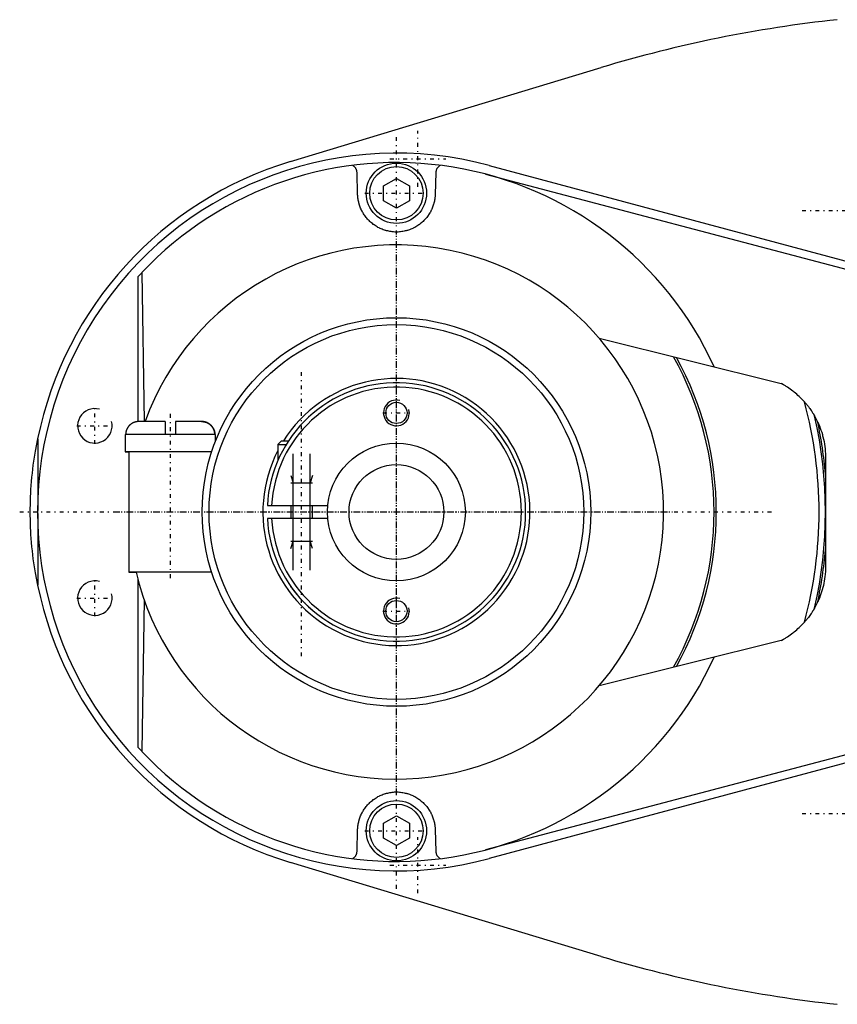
# Model space of a CAD drawing. Extents: x -394 to 171, y -70 to 70.
# Tile 1 of 4: x -394 to -299, y -57 to 57. Entities that reach past the tile are written whole.
import ezdxf

# ---------------------------------------------------------------- set-up
doc = ezdxf.new("R2010")
doc.units = 0
doc.linetypes.add('CENTER', pattern=[1.5, 0.45, -0.5, 0.05, -0.5])
for name, color, linetype in [('AM_0', 7, 'CONTINUOUS'), ('AM_10', 7, 'CONTINUOUS'), ('AM_7', 7, 'CENTER')]:
    doc.layers.add(name, color=color, linetype=linetype)

msp = doc.modelspace()

# ---------------------------------------------------------------- linework, layer by layer
at = {"layer": 'AM_0', "color": 7, "linetype": 'CONTINUOUS'}
for p, q in [((-362.3, 40.68), (-326.23, 51.58)), ((-339.22, 40.23), (-292.41, 27.68)), ((-354.5, 36.87), (-354.57, 39.39)), ((-345.43, 39.39), (-345.5, 36.87)), ((-339.65, 39.22), (-292.45, 26.75)), ((-351.5, 37.87), (-350, 38.73)), ((-351.5, 36.13), (-351.5, 37.87)), ((-350, 38.73), (-348.5, 37.87)), ((-348.5, 37.87), (-348.5, 36.13)), ((-350, 35.27), (-351.5, 36.13)), ((-348.5, 36.13), (-350, 35.27)), ((-380, 27.3), (-379.55, 27.78)), ((-379.55, 27.78), (-379.29, 10.5)), ((-380, 27.3), (-380, 10.5)), ((-326.46, 20.17), (-305.34, 14.91)), ((-376.85, 10.5), (-379.89, 10.5)), ((-376.85, 10.5), (-376.85, 9)), ((-372.61, 10.5), (-375.65, 10.5)), ((-375.65, 10.5), (-375.65, 9)), ((-391.64, 8.48), (-391.64, 0.16)), ((-381.5, 9), (-381.5, 7)), ((-371, 9), (-381.5, 9)), ((-371, 8.22), (-371, 9)), ((-363.35, 8.25), (-363.75, 7.85)), ((-363.35, 8.25), (-362.53, 8.25)), ((-381.5, 7), (-381.05, 7)), ((-371.44, 7), (-381.5, 7)), ((-381.05, 7), (-381.05, -7)), ((-371.45, 6.96), (-371.45, 7)), ((-363.75, 7.85), (-363.75, 5.99)), ((-363.75, 7.85), (-362.78, 7.85)), ((-300.19, 6.34), (-300.19, -6.34)), ((-364.98, 0.75), (-357.96, 0.75)), ((-362.25, 0.75), (-362.25, -0.75)), ((-359.75, -0.75), (-359.75, 0.75)), ((-391.64, -0.16), (-391.64, -8.48)), ((-357.96, -0.75), (-364.98, -0.75)), ((-381.05, -7), (-380.2, -7)), ((-371.45, -7), (-381.05, -7)), ((-380, -7.81), (-380, -27.3)), ((-371.45, -7), (-371.45, -6.96)), ((-379.29, -10.16), (-379.55, -27.78)), ((-305.34, -14.91), (-326.46, -20.17)), ((-379.55, -27.78), (-380, -27.3)), ((-292.45, -26.75), (-339.65, -39.22)), ((-292.41, -27.68), (-339.22, -40.23)), ((-351.5, -36.13), (-350, -35.27)), ((-350, -35.27), (-348.5, -36.13)), ((-351.5, -37.87), (-351.5, -36.13)), ((-348.5, -36.13), (-348.5, -37.87)), ((-354.57, -39.39), (-354.5, -36.87)), ((-345.5, -36.87), (-345.43, -39.39)), ((-350, -38.73), (-351.5, -37.87)), ((-348.5, -37.87), (-350, -38.73)), ((-326.23, -51.58), (-362.3, -40.68))]:
    msp.add_line(p, q, dxfattribs=at)
for points in [[(-354.57, 39.39, 0), (-354.57, 39.42, 0), (-354.58, 39.47, 0), (-354.58, 39.53, 0), (-354.59, 39.56, 0), (-354.6, 39.58, 0), (-354.61, 39.64, 0), (-354.63, 39.69, 0), (-354.65, 39.75, 0), (-354.67, 39.8, 0), (-354.7, 39.85, 0), (-354.71, 39.87, 0), (-354.73, 39.9, 0), (-354.76, 39.95, 0), (-354.8, 39.99, 0), (-354.83, 40.04, 0), (-354.87, 40.08, 0), (-354.92, 40.12, 0), (-354.94, 40.14, 0), (-354.97, 40.16, 0), (-355.01, 40.19, 0), (-355.07, 40.22, 0), (-355.09, 40.24, 0)], [(-344.91, 40.24, 0), (-344.93, 40.22, 0), (-344.99, 40.19, 0), (-345.04, 40.16, 0), (-345.06, 40.14, 0), (-345.08, 40.12, 0), (-345.12, 40.08, 0), (-345.17, 40.04, 0), (-345.2, 39.99, 0), (-345.24, 39.95, 0), (-345.27, 39.9, 0), (-345.29, 39.87, 0), (-345.3, 39.85, 0), (-345.33, 39.8, 0), (-345.35, 39.75, 0), (-345.37, 39.69, 0), (-345.39, 39.64, 0), (-345.4, 39.58, 0), (-345.41, 39.56, 0), (-345.42, 39.53, 0), (-345.42, 39.47, 0), (-345.43, 39.42, 0), (-345.43, 39.39, 0)], [(-345.5, 36.87, 0), (-345.5, 36.81, 0), (-345.51, 36.69, 0), (-345.52, 36.57, 0), (-345.53, 36.51, 0), (-345.53, 36.44, 0), (-345.55, 36.32, 0), (-345.57, 36.2, 0), (-345.59, 36.08, 0), (-345.62, 35.96, 0), (-345.65, 35.85, 0), (-345.67, 35.79, 0), (-345.68, 35.73, 0), (-345.72, 35.61, 0), (-345.76, 35.49, 0), (-345.8, 35.38, 0), (-345.85, 35.26, 0), (-345.9, 35.15, 0), (-345.92, 35.09, 0), (-345.95, 35.04, 0), (-346.01, 34.93, 0), (-346.06, 34.82, 0), (-346.09, 34.76, 0), (-346.13, 34.71, 0), (-346.19, 34.6, 0), (-346.26, 34.5, 0), (-346.29, 34.45, 0), (-346.33, 34.4, 0), (-346.4, 34.29, 0), (-346.48, 34.19, 0), (-346.56, 34.1, 0), (-346.65, 34, 0), (-346.73, 33.91, 0), (-346.78, 33.86, 0), (-346.82, 33.82, 0), (-346.91, 33.73, 0), (-347.01, 33.64, 0), (-347.1, 33.56, 0), (-347.21, 33.47, 0), (-347.31, 33.39, 0), (-347.36, 33.36, 0), (-347.41, 33.32, 0), (-347.52, 33.24, 0), (-347.63, 33.17, 0), (-347.75, 33.11, 0), (-347.86, 33.04, 0), (-347.98, 32.98, 0), (-348.04, 32.95, 0), (-348.1, 32.92, 0), (-348.22, 32.87, 0), (-348.34, 32.82, 0), (-348.47, 32.77, 0), (-348.6, 32.72, 0), (-348.72, 32.68, 0), (-348.79, 32.67, 0), (-348.85, 32.65, 0), (-348.99, 32.62, 0), (-349.12, 32.59, 0), (-349.25, 32.56, 0), (-349.39, 32.54, 0), (-349.52, 32.53, 0), (-349.59, 32.52, 0), (-349.66, 32.51, 0), (-349.79, 32.5, 0), (-349.93, 32.5, 0), (-350, 32.5, 0), (-350.07, 32.5, 0), (-350.2, 32.5, 0), (-350.34, 32.51, 0), (-350.41, 32.52, 0), (-350.48, 32.53, 0), (-350.61, 32.54, 0), (-350.75, 32.56, 0), (-350.88, 32.59, 0), (-351.01, 32.62, 0), (-351.15, 32.65, 0), (-351.21, 32.67, 0), (-351.28, 32.68, 0), (-351.4, 32.72, 0), (-351.53, 32.77, 0), (-351.66, 32.82, 0), (-351.78, 32.87, 0), (-351.9, 32.92, 0), (-351.96, 32.95, 0), (-352.02, 32.98, 0), (-352.14, 33.04, 0), (-352.25, 33.11, 0), (-352.37, 33.17, 0), (-352.48, 33.24, 0), (-352.59, 33.32, 0), (-352.64, 33.36, 0), (-352.69, 33.39, 0), (-352.79, 33.47, 0), (-352.89, 33.55, 0), (-352.99, 33.64, 0), (-353.09, 33.73, 0), (-353.18, 33.82, 0), (-353.22, 33.86, 0), (-353.27, 33.91, 0), (-353.35, 34, 0), (-353.44, 34.1, 0), (-353.52, 34.19, 0), (-353.6, 34.29, 0), (-353.67, 34.4, 0), (-353.71, 34.45, 0), (-353.74, 34.5, 0), (-353.81, 34.6, 0), (-353.87, 34.71, 0), (-353.91, 34.76, 0), (-353.94, 34.82, 0), (-353.99, 34.93, 0), (-354.05, 35.04, 0), (-354.08, 35.09, 0), (-354.1, 35.15, 0), (-354.15, 35.26, 0), (-354.2, 35.38, 0), (-354.24, 35.49, 0), (-354.28, 35.61, 0), (-354.32, 35.73, 0), (-354.33, 35.79, 0), (-354.35, 35.85, 0), (-354.38, 35.96, 0), (-354.41, 36.08, 0), (-354.43, 36.2, 0), (-354.45, 36.32, 0), (-354.47, 36.44, 0), (-354.47, 36.51, 0), (-354.48, 36.57, 0), (-354.49, 36.69, 0), (-354.5, 36.81, 0), (-354.5, 36.87, 0)], [(-302.63, 12.78, 0), (-302.7, 12.85, 0), (-302.83, 12.99, 0), (-302.97, 13.14, 0), (-303.04, 13.21, 0), (-303.11, 13.27, 0), (-303.25, 13.41, 0), (-303.39, 13.54, 0), (-303.54, 13.67, 0), (-303.69, 13.8, 0), (-303.83, 13.92, 0), (-303.91, 13.98, 0), (-303.99, 14.04, 0), (-304.14, 14.15, 0), (-304.3, 14.26, 0), (-304.45, 14.37, 0), (-304.61, 14.48, 0), (-304.77, 14.58, 0), (-304.85, 14.63, 0), (-304.93, 14.68, 0), (-305.09, 14.77, 0), (-305.26, 14.86, 0), (-305.34, 14.91, 0)], [(-302.63, 12.78, 0), (-302.58, 12.72, 0), (-302.47, 12.59, 0), (-302.37, 12.47, 0), (-302.32, 12.41, 0), (-302.27, 12.35, 0), (-302.18, 12.23, 0), (-302.1, 12.11, 0), (-302.01, 12, 0), (-301.94, 11.89, 0), (-301.87, 11.79, 0), (-301.83, 11.74, 0), (-301.8, 11.69, 0), (-301.74, 11.6, 0), (-301.69, 11.52, 0), (-301.64, 11.44, 0), (-301.61, 11.39, 0), (-301.6, 11.38, 0), (-301.6, 11.37, 0), (-301.59, 11.36, 0), (-301.59, 11.36, 0), (-301.58, 11.35, 0), (-301.58, 11.34, 0), (-301.57, 11.33, 0), (-301.56, 11.31, 0), (-301.56, 11.3, 0), (-301.55, 11.3, 0), (-301.55, 11.29, 0), (-301.55, 11.29, 0), (-301.54, 11.28, 0), (-301.54, 11.27, 0), (-301.54, 11.27, 0), (-301.53, 11.26, 0), (-301.52, 11.25, 0), (-301.52, 11.24, 0), (-301.52, 11.24, 0), (-301.51, 11.23, 0), (-301.51, 11.22, 0), (-301.5, 11.21, 0), (-301.5, 11.21, 0), (-301.5, 11.2, 0), (-301.49, 11.2, 0), (-301.49, 11.19, 0), (-301.49, 11.18, 0), (-301.48, 11.18, 0), (-301.48, 11.17, 0), (-301.48, 11.17, 0), (-301.47, 11.16, 0), (-301.47, 11.16, 0), (-301.47, 11.16, 0), (-301.47, 11.15, 0), (-301.47, 11.15, 0), (-301.47, 11.15, 0)], [(-379.89, 10.5, 0), (-379.9, 10.5, 0), (-379.92, 10.5, 0), (-379.94, 10.5, 0), (-379.95, 10.5, 0), (-379.96, 10.5, 0), (-379.99, 10.5, 0), (-380.01, 10.5, 0), (-380.03, 10.49, 0), (-380.05, 10.49, 0), (-380.07, 10.49, 0), (-380.09, 10.49, 0), (-380.1, 10.49, 0), (-380.12, 10.48, 0), (-380.14, 10.48, 0), (-380.16, 10.48, 0), (-380.19, 10.47, 0), (-380.21, 10.47, 0), (-380.22, 10.47, 0), (-380.23, 10.46, 0), (-380.25, 10.46, 0), (-380.27, 10.45, 0), (-380.29, 10.45, 0), (-380.3, 10.45, 0), (-380.32, 10.44, 0), (-380.34, 10.43, 0), (-380.35, 10.43, 0), (-380.36, 10.43, 0), (-380.38, 10.42, 0), (-380.4, 10.41, 0), (-380.42, 10.41, 0), (-380.44, 10.4, 0), (-380.46, 10.39, 0), (-380.47, 10.39, 0), (-380.48, 10.38, 0), (-380.5, 10.38, 0), (-380.52, 10.37, 0), (-380.54, 10.36, 0), (-380.56, 10.35, 0), (-380.58, 10.34, 0), (-380.59, 10.34, 0), (-380.6, 10.33, 0), (-380.62, 10.32, 0), (-380.64, 10.31, 0), (-380.66, 10.3, 0), (-380.68, 10.29, 0), (-380.7, 10.28, 0), (-380.71, 10.27, 0), (-380.72, 10.26, 0), (-380.74, 10.25, 0), (-380.75, 10.24, 0), (-380.77, 10.23, 0), (-380.79, 10.21, 0), (-380.81, 10.2, 0), (-380.82, 10.19, 0), (-380.83, 10.19, 0), (-380.85, 10.17, 0), (-380.86, 10.16, 0), (-380.88, 10.15, 0), (-380.9, 10.13, 0), (-380.91, 10.12, 0), (-380.92, 10.11, 0), (-380.93, 10.1, 0), (-380.95, 10.09, 0), (-380.96, 10.07, 0), (-380.97, 10.07, 0), (-380.98, 10.06, 0), (-380.99, 10.04, 0), (-381.01, 10.03, 0), (-381.01, 10.02, 0), (-381.02, 10.01, 0), (-381.04, 10, 0), (-381.05, 9.98, 0), (-381.06, 9.97, 0), (-381.08, 9.95, 0), (-381.09, 9.93, 0), (-381.1, 9.92, 0), (-381.11, 9.91, 0), (-381.12, 9.9, 0), (-381.13, 9.88, 0), (-381.15, 9.86, 0), (-381.16, 9.84, 0), (-381.17, 9.82, 0), (-381.18, 9.81, 0), (-381.19, 9.8, 0), (-381.2, 9.78, 0), (-381.21, 9.76, 0), (-381.22, 9.74, 0), (-381.23, 9.73, 0), (-381.24, 9.71, 0), (-381.25, 9.7, 0), (-381.25, 9.69, 0), (-381.26, 9.67, 0), (-381.27, 9.65, 0), (-381.28, 9.63, 0), (-381.29, 9.61, 0), (-381.3, 9.59, 0), (-381.3, 9.58, 0), (-381.31, 9.57, 0), (-381.32, 9.55, 0), (-381.32, 9.53, 0), (-381.33, 9.51, 0), (-381.34, 9.49, 0), (-381.35, 9.47, 0), (-381.35, 9.46, 0), (-381.35, 9.45, 0), (-381.36, 9.43, 0), (-381.37, 9.41, 0), (-381.37, 9.39, 0), (-381.37, 9.38, 0), (-381.38, 9.36, 0), (-381.38, 9.34, 0), (-381.39, 9.33, 0), (-381.39, 9.32, 0), (-381.39, 9.3, 0), (-381.4, 9.27, 0), (-381.4, 9.25, 0), (-381.4, 9.23, 0), (-381.41, 9.21, 0), (-381.41, 9.2, 0), (-381.41, 9.18, 0), (-381.41, 9.16, 0), (-381.42, 9.14, 0), (-381.42, 9.12, 0), (-381.42, 9.1, 0), (-381.42, 9.07, 0), (-381.42, 9.06, 0), (-381.42, 9.05, 0), (-381.42, 9.03, 0), (-381.42, 9.01, 0), (-381.42, 9, 0)], [(-372.61, 10.5, 0), (-372.6, 10.5, 0), (-372.58, 10.5, 0), (-372.56, 10.5, 0), (-372.55, 10.5, 0), (-372.54, 10.5, 0), (-372.51, 10.5, 0), (-372.49, 10.5, 0), (-372.47, 10.49, 0), (-372.45, 10.49, 0), (-372.43, 10.49, 0), (-372.41, 10.49, 0), (-372.4, 10.49, 0), (-372.38, 10.48, 0), (-372.36, 10.48, 0), (-372.34, 10.48, 0), (-372.31, 10.47, 0), (-372.29, 10.47, 0), (-372.28, 10.47, 0), (-372.27, 10.46, 0), (-372.25, 10.46, 0), (-372.23, 10.45, 0), (-372.21, 10.45, 0), (-372.2, 10.45, 0), (-372.18, 10.44, 0), (-372.16, 10.43, 0), (-372.15, 10.43, 0), (-372.14, 10.43, 0), (-372.12, 10.42, 0), (-372.1, 10.41, 0), (-372.08, 10.41, 0), (-372.06, 10.4, 0), (-372.04, 10.39, 0), (-372.03, 10.39, 0), (-372.02, 10.38, 0), (-372, 10.38, 0), (-371.98, 10.37, 0), (-371.96, 10.36, 0), (-371.94, 10.35, 0), (-371.92, 10.34, 0), (-371.91, 10.34, 0), (-371.9, 10.33, 0), (-371.88, 10.32, 0), (-371.86, 10.31, 0), (-371.84, 10.3, 0), (-371.82, 10.29, 0), (-371.8, 10.28, 0), (-371.79, 10.27, 0), (-371.78, 10.26, 0), (-371.76, 10.25, 0), (-371.75, 10.24, 0), (-371.73, 10.23, 0), (-371.71, 10.21, 0), (-371.69, 10.2, 0), (-371.68, 10.19, 0), (-371.67, 10.19, 0), (-371.65, 10.17, 0), (-371.64, 10.16, 0), (-371.62, 10.15, 0), (-371.6, 10.13, 0), (-371.59, 10.12, 0), (-371.58, 10.11, 0), (-371.57, 10.1, 0), (-371.55, 10.09, 0), (-371.54, 10.07, 0), (-371.53, 10.07, 0), (-371.52, 10.06, 0), (-371.51, 10.04, 0), (-371.49, 10.03, 0), (-371.49, 10.02, 0), (-371.48, 10.01, 0), (-371.46, 10, 0), (-371.45, 9.98, 0), (-371.44, 9.97, 0), (-371.42, 9.95, 0), (-371.41, 9.93, 0), (-371.4, 9.92, 0), (-371.39, 9.91, 0), (-371.38, 9.9, 0), (-371.37, 9.88, 0), (-371.35, 9.86, 0), (-371.34, 9.84, 0), (-371.33, 9.82, 0), (-371.32, 9.81, 0), (-371.31, 9.8, 0), (-371.3, 9.78, 0), (-371.29, 9.76, 0), (-371.28, 9.74, 0), (-371.27, 9.73, 0), (-371.26, 9.71, 0), (-371.25, 9.7, 0), (-371.25, 9.69, 0), (-371.24, 9.67, 0), (-371.23, 9.65, 0), (-371.22, 9.63, 0), (-371.21, 9.61, 0), (-371.2, 9.59, 0), (-371.2, 9.58, 0), (-371.19, 9.57, 0), (-371.18, 9.55, 0), (-371.18, 9.53, 0), (-371.17, 9.51, 0), (-371.16, 9.49, 0), (-371.15, 9.47, 0), (-371.15, 9.46, 0), (-371.15, 9.45, 0), (-371.14, 9.43, 0), (-371.13, 9.41, 0), (-371.13, 9.39, 0), (-371.13, 9.38, 0), (-371.12, 9.36, 0), (-371.12, 9.34, 0), (-371.11, 9.33, 0), (-371.11, 9.32, 0), (-371.11, 9.3, 0), (-371.1, 9.27, 0), (-371.1, 9.25, 0), (-371.1, 9.23, 0), (-371.09, 9.21, 0), (-371.09, 9.2, 0), (-371.09, 9.18, 0), (-371.09, 9.16, 0), (-371.08, 9.14, 0), (-371.08, 9.12, 0), (-371.08, 9.1, 0), (-371.08, 9.07, 0), (-371.08, 9.06, 0), (-371.08, 9.05, 0), (-371.08, 9.03, 0), (-371.08, 9.01, 0), (-371.08, 9, 0)], [(-371.08, 9, 0), (-371.08, 9.01, 0), (-371.08, 9.03, 0), (-371.08, 9.05, 0), (-371.08, 9.06, 0), (-371.08, 9.07, 0), (-371.08, 9.1, 0), (-371.08, 9.12, 0), (-371.08, 9.14, 0), (-371.09, 9.16, 0), (-371.09, 9.18, 0), (-371.09, 9.2, 0), (-371.09, 9.21, 0), (-371.1, 9.23, 0), (-371.1, 9.25, 0), (-371.1, 9.27, 0), (-371.11, 9.3, 0), (-371.11, 9.32, 0), (-371.11, 9.33, 0), (-371.12, 9.34, 0), (-371.12, 9.36, 0), (-371.13, 9.38, 0), (-371.13, 9.39, 0), (-371.13, 9.41, 0), (-371.14, 9.43, 0), (-371.15, 9.45, 0), (-371.15, 9.46, 0), (-371.15, 9.47, 0), (-371.16, 9.49, 0), (-371.17, 9.51, 0), (-371.18, 9.53, 0), (-371.18, 9.55, 0), (-371.19, 9.57, 0), (-371.2, 9.58, 0), (-371.2, 9.59, 0), (-371.21, 9.61, 0), (-371.22, 9.63, 0), (-371.23, 9.65, 0), (-371.24, 9.67, 0), (-371.25, 9.69, 0), (-371.25, 9.7, 0), (-371.26, 9.71, 0), (-371.27, 9.73, 0), (-371.28, 9.74, 0), (-371.29, 9.76, 0), (-371.3, 9.78, 0), (-371.31, 9.8, 0), (-371.32, 9.81, 0), (-371.33, 9.82, 0), (-371.34, 9.84, 0), (-371.35, 9.86, 0), (-371.37, 9.88, 0), (-371.38, 9.9, 0), (-371.39, 9.91, 0), (-371.4, 9.92, 0), (-371.41, 9.93, 0), (-371.42, 9.95, 0), (-371.44, 9.97, 0), (-371.45, 9.98, 0), (-371.46, 10, 0), (-371.48, 10.01, 0), (-371.49, 10.02, 0), (-371.49, 10.03, 0), (-371.51, 10.04, 0), (-371.52, 10.06, 0), (-371.53, 10.07, 0), (-371.54, 10.07, 0), (-371.55, 10.09, 0), (-371.57, 10.1, 0), (-371.58, 10.11, 0), (-371.59, 10.12, 0), (-371.6, 10.13, 0), (-371.62, 10.15, 0), (-371.64, 10.16, 0), (-371.65, 10.17, 0), (-371.67, 10.19, 0), (-371.68, 10.19, 0), (-371.69, 10.2, 0), (-371.71, 10.21, 0), (-371.73, 10.23, 0), (-371.75, 10.24, 0), (-371.76, 10.25, 0), (-371.78, 10.26, 0), (-371.79, 10.27, 0), (-371.8, 10.28, 0), (-371.82, 10.29, 0), (-371.84, 10.3, 0), (-371.86, 10.31, 0), (-371.88, 10.32, 0), (-371.9, 10.33, 0), (-371.91, 10.34, 0), (-371.92, 10.34, 0), (-371.94, 10.35, 0), (-371.96, 10.36, 0), (-371.98, 10.37, 0), (-372, 10.38, 0), (-372.02, 10.38, 0), (-372.03, 10.39, 0), (-372.04, 10.39, 0), (-372.06, 10.4, 0), (-372.08, 10.41, 0), (-372.1, 10.41, 0), (-372.12, 10.42, 0), (-372.14, 10.43, 0), (-372.15, 10.43, 0), (-372.16, 10.43, 0), (-372.18, 10.44, 0), (-372.2, 10.45, 0), (-372.21, 10.45, 0), (-372.23, 10.45, 0), (-372.25, 10.46, 0), (-372.27, 10.46, 0), (-372.28, 10.47, 0), (-372.29, 10.47, 0), (-372.31, 10.47, 0), (-372.34, 10.48, 0), (-372.36, 10.48, 0), (-372.38, 10.48, 0), (-372.4, 10.49, 0), (-372.41, 10.49, 0), (-372.43, 10.49, 0), (-372.45, 10.49, 0), (-372.47, 10.49, 0), (-372.49, 10.5, 0), (-372.51, 10.5, 0), (-372.54, 10.5, 0), (-372.55, 10.5, 0), (-372.56, 10.5, 0), (-372.58, 10.5, 0), (-372.6, 10.5, 0), (-372.61, 10.5, 0)], [(-301.1, 10.44, 0), (-301.16, 10.57, 0), (-301.29, 10.82, 0), (-301.41, 11.04, 0), (-301.47, 11.15, 0)], [(-301.1, 10.44, 0), (-301.1, 10.44, 0), (-301.1, 10.43, 0), (-301.1, 10.43, 0), (-301.1, 10.43, 0), (-301.1, 10.43, 0), (-301.1, 10.43, 0), (-301.1, 10.43, 0), (-301.1, 10.43, 0), (-301.09, 10.43, 0), (-301.09, 10.43, 0), (-301.09, 10.43, 0), (-301.09, 10.42, 0), (-301.09, 10.42, 0), (-301.09, 10.42, 0), (-301.09, 10.42, 0), (-301.09, 10.42, 0), (-301.09, 10.42, 0), (-301.09, 10.42, 0), (-301.09, 10.41, 0), (-301.09, 10.41, 0), (-301.09, 10.41, 0), (-301.09, 10.41, 0), (-301.08, 10.4, 0), (-301.08, 10.39, 0), (-301.07, 10.38, 0), (-301.07, 10.37, 0), (-301.06, 10.35, 0), (-301.05, 10.34, 0), (-301.05, 10.33, 0), (-301.05, 10.32, 0), (-301.04, 10.3, 0), (-301.03, 10.29, 0), (-301.02, 10.27, 0), (-301.01, 10.25, 0), (-301.01, 10.23, 0), (-301, 10.22, 0), (-301, 10.21, 0), (-300.99, 10.19, 0), (-300.98, 10.17, 0), (-300.97, 10.16, 0), (-300.97, 10.15, 0), (-300.96, 10.12, 0), (-300.95, 10.1, 0), (-300.94, 10.09, 0), (-300.94, 10.08, 0), (-300.93, 10.05, 0), (-300.92, 10.02, 0), (-300.91, 10, 0), (-300.9, 9.97, 0), (-300.88, 9.94, 0), (-300.88, 9.92, 0), (-300.87, 9.91, 0), (-300.86, 9.88, 0), (-300.85, 9.85, 0), (-300.8, 9.73, 0), (-300.72, 9.51, 0), (-300.64, 9.27, 0), (-300.56, 9, 0), (-300.53, 8.86, 0), (-300.49, 8.73, 0), (-300.42, 8.45, 0), (-300.37, 8.17, 0), (-300.32, 7.89, 0), (-300.28, 7.61, 0), (-300.24, 7.33, 0), (-300.23, 7.19, 0), (-300.22, 7.05, 0), (-300.2, 6.76, 0), (-300.19, 6.48, 0), (-300.19, 6.34, 0)], [(-392.5, 0, 0), (-392.5, 0.01, 0), (-392.5, 0.02, 0), (-392.5, 0.03, 0), (-392.5, 0.04, 0), (-392.5, 0.05, 0), (-392.5, 0.06, 0), (-392.5, 0.07, 0), (-392.5, 0.09, 0), (-392.5, 0.1, 0), (-392.5, 0.11, 0), (-392.5, 0.12, 0), (-392.5, 0.13, 0), (-392.5, 0.14, 0), (-392.5, 0.15, 0), (-392.5, 0.16, 0), (-392.5, 0.18, 0), (-392.5, 0.19, 0), (-392.5, 0.2, 0), (-392.5, 0.2, 0), (-392.5, 0.22, 0), (-392.5, 0.23, 0), (-392.5, 0.24, 0), (-392.5, 0.24, 0), (-392.5, 0.26, 0), (-392.5, 0.27, 0), (-392.5, 0.28, 0), (-392.5, 0.28, 0), (-392.5, 0.3, 0), (-392.5, 0.31, 0), (-392.5, 0.32, 0), (-392.5, 0.34, 0), (-392.5, 0.35, 0), (-392.5, 0.36, 0), (-392.5, 0.36, 0), (-392.5, 0.38, 0), (-392.5, 0.39, 0), (-392.5, 0.4, 0), (-392.5, 0.42, 0), (-392.5, 0.43, 0), (-392.5, 0.43, 0), (-392.5, 0.44, 0), (-392.5, 0.45, 0), (-392.5, 0.47, 0), (-392.5, 0.48, 0), (-392.5, 0.49, 0), (-392.5, 0.51, 0), (-392.5, 0.51, 0), (-392.5, 0.52, 0), (-392.5, 0.53, 0), (-392.5, 0.55, 0), (-392.5, 0.59, 0), (-392.49, 0.67, 0), (-392.49, 0.71, 0), (-392.49, 0.75, 0), (-392.49, 0.83, 0), (-392.49, 0.91, 0), (-392.49, 0.99, 0), (-392.49, 1.07, 0), (-392.48, 1.15, 0), (-392.48, 1.19, 0), (-392.48, 1.23, 0), (-392.48, 1.3, 0), (-392.48, 1.38, 0), (-392.48, 1.42, 0), (-392.47, 1.46, 0), (-392.47, 1.54, 0), (-392.47, 1.62, 0), (-392.47, 1.66, 0), (-392.47, 1.7, 0), (-392.46, 1.78, 0), (-392.46, 1.86, 0), (-392.46, 1.94, 0), (-392.45, 2.02, 0), (-392.45, 2.09, 0), (-392.45, 2.13, 0), (-392.44, 2.17, 0), (-392.44, 2.25, 0), (-392.44, 2.33, 0), (-392.42, 2.61, 0), (-392.39, 3.08, 0), (-392.35, 3.55, 0), (-392.31, 4.03, 0), (-392.29, 4.26, 0), (-392.26, 4.5, 0), (-392.21, 4.97, 0), (-392.15, 5.44, 0), (-391.91, 7.08, 0), (-391.64, 8.48, 0)], [(-391.64, -8.48, 0), (-391.91, -7.08, 0), (-392.15, -5.44, 0), (-392.21, -4.97, 0), (-392.26, -4.5, 0), (-392.29, -4.26, 0), (-392.31, -4.03, 0), (-392.35, -3.55, 0), (-392.39, -3.08, 0), (-392.42, -2.61, 0), (-392.45, -2.13, 0), (-392.46, -1.86, 0), (-392.46, -1.78, 0), (-392.47, -1.7, 0), (-392.47, -1.66, 0), (-392.47, -1.62, 0), (-392.47, -1.54, 0), (-392.47, -1.46, 0), (-392.48, -1.42, 0), (-392.48, -1.38, 0), (-392.48, -1.3, 0), (-392.48, -1.23, 0), (-392.48, -1.19, 0), (-392.48, -1.15, 0), (-392.49, -1.07, 0), (-392.49, -0.99, 0), (-392.49, -0.91, 0), (-392.49, -0.83, 0), (-392.49, -0.75, 0), (-392.49, -0.71, 0), (-392.49, -0.67, 0), (-392.5, -0.59, 0), (-392.5, -0.55, 0), (-392.5, -0.53, 0), (-392.5, -0.52, 0), (-392.5, -0.51, 0), (-392.5, -0.51, 0), (-392.5, -0.49, 0), (-392.5, -0.48, 0), (-392.5, -0.47, 0), (-392.5, -0.45, 0), (-392.5, -0.44, 0), (-392.5, -0.43, 0), (-392.5, -0.43, 0), (-392.5, -0.42, 0), (-392.5, -0.4, 0), (-392.5, -0.39, 0), (-392.5, -0.38, 0), (-392.5, -0.36, 0), (-392.5, -0.36, 0), (-392.5, -0.35, 0), (-392.5, -0.34, 0), (-392.5, -0.32, 0), (-392.5, -0.31, 0), (-392.5, -0.3, 0), (-392.5, -0.28, 0), (-392.5, -0.28, 0), (-392.5, -0.27, 0), (-392.5, -0.26, 0), (-392.5, -0.24, 0), (-392.5, -0.24, 0), (-392.5, -0.23, 0), (-392.5, -0.22, 0), (-392.5, -0.2, 0), (-392.5, -0.2, 0), (-392.5, -0.19, 0), (-392.5, -0.18, 0), (-392.5, -0.16, 0), (-392.5, -0.15, 0), (-392.5, -0.14, 0), (-392.5, -0.13, 0), (-392.5, -0.12, 0), (-392.5, -0.11, 0), (-392.5, -0.1, 0), (-392.5, -0.09, 0), (-392.5, -0.07, 0), (-392.5, -0.06, 0), (-392.5, -0.05, 0), (-392.5, -0.04, 0), (-392.5, -0.03, 0), (-392.5, -0.02, 0), (-392.5, -0.01, 0), (-392.5, 0, 0)], [(-300.19, -6.34, 0), (-300.19, -6.47, 0), (-300.2, -6.73, 0), (-300.21, -6.99, 0), (-300.22, -7.12, 0), (-300.23, -7.24, 0), (-300.26, -7.5, 0), (-300.3, -7.76, 0), (-300.34, -8.02, 0), (-300.39, -8.27, 0), (-300.44, -8.53, 0), (-300.47, -8.65, 0), (-300.5, -8.78, 0), (-300.57, -9.03, 0), (-300.65, -9.27, 0), (-300.72, -9.51, 0), (-300.8, -9.72, 0), (-300.84, -9.83, 0), (-300.85, -9.86, 0), (-300.87, -9.89, 0), (-300.87, -9.91, 0), (-300.88, -9.92, 0), (-300.89, -9.95, 0), (-300.9, -9.98, 0), (-300.9, -9.99, 0), (-300.91, -10, 0), (-300.92, -10.03, 0), (-300.93, -10.06, 0), (-300.94, -10.07, 0), (-300.94, -10.08, 0), (-300.95, -10.11, 0), (-300.96, -10.13, 0), (-300.98, -10.16, 0), (-300.99, -10.19, 0), (-301, -10.22, 0), (-301.01, -10.23, 0), (-301.01, -10.25, 0), (-301.03, -10.28, 0), (-301.04, -10.3, 0), (-301.05, -10.33, 0), (-301.06, -10.35, 0), (-301.06, -10.35, 0), (-301.06, -10.35, 0), (-301.06, -10.36, 0), (-301.06, -10.36, 0), (-301.06, -10.36, 0), (-301.07, -10.37, 0), (-301.07, -10.37, 0), (-301.07, -10.37, 0), (-301.07, -10.38, 0), (-301.07, -10.38, 0), (-301.07, -10.38, 0), (-301.07, -10.38, 0), (-301.08, -10.39, 0), (-301.08, -10.39, 0), (-301.08, -10.39, 0), (-301.08, -10.39, 0), (-301.08, -10.4, 0), (-301.08, -10.4, 0), (-301.08, -10.4, 0), (-301.08, -10.4, 0), (-301.09, -10.41, 0), (-301.09, -10.41, 0), (-301.09, -10.41, 0), (-301.09, -10.42, 0), (-301.09, -10.42, 0), (-301.09, -10.42, 0), (-301.09, -10.42, 0), (-301.09, -10.42, 0), (-301.09, -10.43, 0), (-301.09, -10.43, 0), (-301.1, -10.43, 0), (-301.1, -10.43, 0), (-301.1, -10.43, 0), (-301.1, -10.43, 0), (-301.1, -10.44, 0), (-301.1, -10.44, 0)], [(-359.75, -11.4, 0), (-359.75, -11.4, 0), (-359.75, -11.4, 0), (-359.75, -11.39, 0), (-359.76, -11.39, 0), (-359.76, -11.39, 0), (-359.77, -11.39, 0), (-359.77, -11.38, 0), (-359.78, -11.37, 0), (-359.79, -11.36, 0), (-359.81, -11.35, 0), (-359.81, -11.34, 0), (-359.82, -11.34, 0), (-359.84, -11.32, 0), (-359.85, -11.31, 0), (-359.87, -11.29, 0), (-359.89, -11.28, 0), (-359.91, -11.26, 0), (-359.92, -11.25, 0), (-359.93, -11.24, 0), (-359.95, -11.22, 0), (-359.98, -11.2, 0), (-359.99, -11.19, 0), (-360, -11.18, 0), (-360.02, -11.16, 0), (-360.05, -11.14, 0), (-360.06, -11.13, 0), (-360.07, -11.11, 0), (-360.1, -11.09, 0), (-360.13, -11.07, 0), (-360.15, -11.04, 0), (-360.18, -11.02, 0), (-360.21, -10.99, 0), (-360.22, -10.98, 0), (-360.24, -10.96, 0), (-360.27, -10.94, 0), (-360.3, -10.91, 0), (-360.33, -10.88, 0), (-360.36, -10.85, 0), (-360.39, -10.82, 0), (-360.4, -10.81, 0), (-360.42, -10.79, 0), (-360.45, -10.76, 0), (-360.48, -10.73, 0), (-360.51, -10.7, 0), (-360.55, -10.67, 0), (-360.58, -10.64, 0), (-360.59, -10.62, 0), (-360.61, -10.6, 0), (-360.64, -10.57, 0), (-360.67, -10.54, 0), (-360.71, -10.51, 0), (-360.74, -10.47, 0), (-360.77, -10.44, 0), (-360.79, -10.42, 0), (-360.8, -10.41, 0), (-360.83, -10.37, 0), (-360.87, -10.34, 0), (-360.9, -10.31, 0), (-360.93, -10.27, 0), (-360.96, -10.24, 0), (-360.97, -10.23, 0), (-360.99, -10.21, 0), (-361.02, -10.18, 0), (-361.05, -10.15, 0), (-361.06, -10.13, 0), (-361.08, -10.11, 0), (-361.11, -10.08, 0), (-361.14, -10.05, 0), (-361.15, -10.03, 0), (-361.17, -10.01, 0), (-361.2, -9.98, 0), (-361.23, -9.94, 0), (-361.26, -9.91, 0), (-361.29, -9.87, 0), (-361.32, -9.84, 0), (-361.34, -9.82, 0), (-361.35, -9.8, 0), (-361.38, -9.77, 0), (-361.41, -9.74, 0), (-361.44, -9.7, 0), (-361.47, -9.67, 0), (-361.5, -9.63, 0), (-361.51, -9.61, 0), (-361.53, -9.6, 0), (-361.56, -9.56, 0), (-361.59, -9.53, 0), (-361.61, -9.49, 0), (-361.64, -9.46, 0), (-361.67, -9.42, 0), (-361.68, -9.41, 0), (-361.7, -9.39, 0), (-361.72, -9.36, 0), (-361.75, -9.32, 0), (-361.78, -9.29, 0), (-361.8, -9.26, 0), (-361.83, -9.23, 0), (-361.84, -9.21, 0), (-361.85, -9.2, 0), (-361.87, -9.17, 0), (-361.9, -9.14, 0), (-361.92, -9.11, 0), (-361.94, -9.08, 0), (-361.96, -9.05, 0), (-361.97, -9.03, 0), (-361.98, -9.02, 0), (-362.01, -8.99, 0), (-362.03, -8.96, 0), (-362.04, -8.95, 0), (-362.05, -8.94, 0), (-362.07, -8.91, 0), (-362.09, -8.88, 0), (-362.1, -8.87, 0), (-362.1, -8.86, 0), (-362.12, -8.83, 0), (-362.14, -8.81, 0), (-362.16, -8.79, 0), (-362.17, -8.77, 0), (-362.18, -8.75, 0), (-362.19, -8.74, 0), (-362.2, -8.73, 0), (-362.21, -8.72, 0), (-362.22, -8.7, 0), (-362.23, -8.69, 0), (-362.23, -8.68, 0), (-362.24, -8.67, 0), (-362.24, -8.67, 0), (-362.25, -8.66, 0), (-362.25, -8.66, 0), (-362.25, -8.66, 0), (-362.25, -8.66, 0)], [(-301.47, -11.15, 0), (-301.47, -11.15, 0), (-301.47, -11.15, 0), (-301.47, -11.16, 0), (-301.47, -11.16, 0), (-301.47, -11.16, 0), (-301.48, -11.17, 0), (-301.48, -11.17, 0), (-301.48, -11.18, 0), (-301.49, -11.19, 0), (-301.49, -11.19, 0), (-301.49, -11.2, 0), (-301.5, -11.2, 0), (-301.5, -11.21, 0), (-301.51, -11.22, 0), (-301.51, -11.23, 0), (-301.52, -11.23, 0), (-301.52, -11.24, 0), (-301.52, -11.25, 0), (-301.53, -11.25, 0), (-301.53, -11.26, 0), (-301.54, -11.27, 0), (-301.54, -11.28, 0), (-301.54, -11.28, 0), (-301.55, -11.29, 0), (-301.56, -11.3, 0), (-301.56, -11.31, 0), (-301.56, -11.31, 0), (-301.57, -11.32, 0), (-301.57, -11.33, 0), (-301.58, -11.34, 0), (-301.59, -11.35, 0), (-301.59, -11.36, 0), (-301.6, -11.37, 0), (-301.6, -11.38, 0), (-301.61, -11.39, 0), (-301.61, -11.4, 0), (-301.64, -11.44, 0), (-301.69, -11.52, 0), (-301.75, -11.61, 0), (-301.8, -11.7, 0), (-301.84, -11.74, 0), (-301.87, -11.79, 0), (-301.94, -11.9, 0), (-302.02, -12, 0), (-302.1, -12.12, 0), (-302.18, -12.23, 0), (-302.28, -12.35, 0), (-302.32, -12.41, 0), (-302.37, -12.47, 0), (-302.47, -12.59, 0), (-302.58, -12.72, 0), (-302.63, -12.78, 0)], [(-301.47, -11.15, 0), (-301.41, -11.04, 0), (-301.29, -10.82, 0), (-301.16, -10.57, 0), (-301.1, -10.44, 0)], [(-305.34, -14.91, 0), (-305.26, -14.86, 0), (-305.09, -14.77, 0), (-304.93, -14.68, 0), (-304.85, -14.63, 0), (-304.77, -14.58, 0), (-304.61, -14.48, 0), (-304.45, -14.37, 0), (-304.3, -14.26, 0), (-304.14, -14.15, 0), (-303.99, -14.04, 0), (-303.91, -13.98, 0), (-303.83, -13.92, 0), (-303.69, -13.8, 0), (-303.54, -13.67, 0), (-303.39, -13.54, 0), (-303.25, -13.41, 0), (-303.11, -13.27, 0), (-303.04, -13.21, 0), (-302.97, -13.14, 0), (-302.83, -12.99, 0), (-302.7, -12.85, 0), (-302.63, -12.78, 0)], [(-354.5, -36.87, 0), (-354.5, -36.81, 0), (-354.49, -36.69, 0), (-354.48, -36.57, 0), (-354.47, -36.51, 0), (-354.47, -36.44, 0), (-354.45, -36.32, 0), (-354.43, -36.2, 0), (-354.41, -36.08, 0), (-354.38, -35.96, 0), (-354.35, -35.85, 0), (-354.33, -35.79, 0), (-354.32, -35.73, 0), (-354.28, -35.61, 0), (-354.24, -35.49, 0), (-354.2, -35.38, 0), (-354.15, -35.26, 0), (-354.1, -35.15, 0), (-354.08, -35.09, 0), (-354.05, -35.04, 0), (-353.99, -34.93, 0), (-353.94, -34.82, 0), (-353.91, -34.76, 0), (-353.87, -34.71, 0), (-353.81, -34.6, 0), (-353.74, -34.5, 0), (-353.71, -34.45, 0), (-353.67, -34.4, 0), (-353.6, -34.29, 0), (-353.52, -34.19, 0), (-353.44, -34.1, 0), (-353.35, -34, 0), (-353.27, -33.91, 0), (-353.22, -33.86, 0), (-353.18, -33.82, 0), (-353.09, -33.73, 0), (-352.99, -33.64, 0), (-352.9, -33.56, 0), (-352.79, -33.47, 0), (-352.69, -33.39, 0), (-352.64, -33.36, 0), (-352.59, -33.32, 0), (-352.48, -33.24, 0), (-352.37, -33.17, 0), (-352.25, -33.11, 0), (-352.14, -33.04, 0), (-352.02, -32.98, 0), (-351.96, -32.95, 0), (-351.9, -32.92, 0), (-351.78, -32.87, 0), (-351.66, -32.82, 0), (-351.53, -32.77, 0), (-351.4, -32.72, 0), (-351.28, -32.68, 0), (-351.21, -32.67, 0), (-351.15, -32.65, 0), (-351.01, -32.62, 0), (-350.88, -32.59, 0), (-350.75, -32.56, 0), (-350.61, -32.54, 0), (-350.48, -32.53, 0), (-350.41, -32.52, 0), (-350.34, -32.51, 0), (-350.21, -32.5, 0), (-350.07, -32.5, 0), (-350, -32.5, 0), (-349.93, -32.5, 0), (-349.8, -32.5, 0), (-349.66, -32.51, 0), (-349.59, -32.52, 0), (-349.52, -32.53, 0), (-349.39, -32.54, 0), (-349.25, -32.56, 0), (-349.12, -32.59, 0), (-348.99, -32.62, 0), (-348.85, -32.65, 0), (-348.79, -32.67, 0), (-348.72, -32.68, 0), (-348.6, -32.72, 0), (-348.47, -32.77, 0), (-348.34, -32.82, 0), (-348.22, -32.87, 0), (-348.1, -32.92, 0), (-348.04, -32.95, 0), (-347.98, -32.98, 0), (-347.86, -33.04, 0), (-347.75, -33.11, 0), (-347.63, -33.17, 0), (-347.52, -33.24, 0), (-347.41, -33.32, 0), (-347.36, -33.36, 0), (-347.31, -33.39, 0), (-347.21, -33.47, 0), (-347.11, -33.55, 0), (-347.01, -33.64, 0), (-346.91, -33.73, 0), (-346.82, -33.82, 0), (-346.78, -33.86, 0), (-346.73, -33.91, 0), (-346.65, -34, 0), (-346.56, -34.1, 0), (-346.48, -34.19, 0), (-346.4, -34.29, 0), (-346.33, -34.4, 0), (-346.29, -34.45, 0), (-346.26, -34.5, 0), (-346.19, -34.6, 0), (-346.13, -34.71, 0), (-346.09, -34.76, 0), (-346.06, -34.82, 0), (-346.01, -34.93, 0), (-345.95, -35.04, 0), (-345.92, -35.09, 0), (-345.9, -35.15, 0), (-345.85, -35.26, 0), (-345.8, -35.38, 0), (-345.76, -35.49, 0), (-345.72, -35.61, 0), (-345.68, -35.73, 0), (-345.67, -35.79, 0), (-345.65, -35.85, 0), (-345.62, -35.96, 0), (-345.59, -36.08, 0), (-345.57, -36.2, 0), (-345.55, -36.32, 0), (-345.53, -36.44, 0), (-345.53, -36.51, 0), (-345.52, -36.57, 0), (-345.51, -36.69, 0), (-345.5, -36.81, 0), (-345.5, -36.87, 0)], [(-355.09, -40.24, 0), (-355.07, -40.22, 0), (-355.01, -40.19, 0), (-354.97, -40.16, 0), (-354.94, -40.14, 0), (-354.92, -40.12, 0), (-354.88, -40.08, 0), (-354.83, -40.04, 0), (-354.8, -39.99, 0), (-354.76, -39.95, 0), (-354.73, -39.9, 0), (-354.71, -39.87, 0), (-354.7, -39.85, 0), (-354.67, -39.8, 0), (-354.65, -39.75, 0), (-354.63, -39.69, 0), (-354.61, -39.64, 0), (-354.6, -39.58, 0), (-354.59, -39.56, 0), (-354.58, -39.53, 0), (-354.58, -39.47, 0), (-354.57, -39.42, 0), (-354.57, -39.39, 0)], [(-345.43, -39.39, 0), (-345.43, -39.42, 0), (-345.42, -39.47, 0), (-345.42, -39.53, 0), (-345.41, -39.56, 0), (-345.4, -39.58, 0), (-345.39, -39.64, 0), (-345.37, -39.69, 0), (-345.35, -39.75, 0), (-345.33, -39.8, 0), (-345.3, -39.85, 0), (-345.29, -39.87, 0), (-345.27, -39.9, 0), (-345.24, -39.95, 0), (-345.2, -39.99, 0), (-345.17, -40.04, 0), (-345.13, -40.08, 0), (-345.08, -40.12, 0), (-345.06, -40.14, 0), (-345.04, -40.16, 0), (-344.99, -40.19, 0), (-344.93, -40.22, 0), (-344.91, -40.24, 0)]]:
    msp.add_polyline3d(points, dxfattribs=at)
for centre, radius in [((-350, 37), 3.5), ((-350, 37), 3.1), ((-350, 0), 22.55), ((-350, 0), 21.75), ((-350, 11.5), 1.23), ((-350, 0), 8), ((-350, 0), 5.5), ((-350, -11.5), 1.23), ((-350, -37), 3.5), ((-350, -37), 3.1)]:
    msp.add_circle(centre, radius, dxfattribs=at)
for centre, radius, start, end in [((-282.83, -92), 150, 96.1215, 106.8188), ((-350, 0), 41.65, 74.9953, 285.0047), ((-350, 0), 42.5, 106.8188, 168.4858), ((-350, 0), 40.56, 24.5423, 136.7643), ((-350, 0), 31, 193.0503, 160.2017), ((-350, 0), 36.87, 330.7387, 29.2613), ((-350, 0), 37.13, 331.1086, 28.8914), ((-350, 0), 15.5, 152.5107, 147.8418), ((-350, 0), 15, 182.866, 177.134), ((-350, 0), 14.5, 182.9649, 177.0351), ((-350, 0), 49.06, 344.9033, 15.0967), ((-350, 0), 49.8, 347.0647, 12.9353), ((-350, 0), 50, 5.0672, 12.0471), ((-350, 0), 50, 347.9529, 354.9328), ((-350, 0), 42.5, 191.5142, 253.1812), ((-350, 0), 40.56, 223.2357, 335.4577), ((-282.83, 92), 150, 253.1812, 263.8785)]:
    msp.add_arc(centre, radius, start, end, dxfattribs=at)
at = {"layer": 'AM_10', "color": 7, "linetype": 'CONTINUOUS'}
for p, q in [((-361.97, -6.75), (-361.97, 6.75)), ((-360.03, -6.75), (-360.03, 6.75)), ((-362.25, 4.25), (-361.97, 3.4)), ((-359.75, 4.25), (-360.03, 3.4)), ((-362.25, 3.4), (-359.75, 3.4)), ((-362.25, -4.25), (-361.97, -3.4)), ((-362.25, -3.4), (-359.75, -3.4)), ((-359.75, -4.25), (-360.03, -3.4))]:
    msp.add_line(p, q, dxfattribs=at)
for centre, radius in [((-350, 11.5), 1.5), ((-385, 10), 2), ((-385, -10), 2), ((-350, -11.5), 1.5)]:
    msp.add_arc(centre, radius, 75, 15, dxfattribs=at)
at = {"layer": 'AM_7', "color": 4, "linetype": 'CENTER'}
for p, q in [((-350, -43.73), (-350, 43.73)), ((-347.5, 37.74), (-347.5, 44.26)), ((-350.75, 41), (-344.25, 41)), ((-353.68, 37), (-346.32, 37)), ((-302.92, 35), (-293.08, 35)), ((-350, -32.55), (-350, 32.55)), ((-361, -16.75), (-361, 16.75)), ((-350, -15.75), (-350, 15.75)), ((-385, 7.9), (-385, 12.1)), ((-351.57, 11.5), (-348.43, 11.5)), ((-376.25, 11.38), (-376.25, -7.87)), ((-376.25, 11.38), (-376.25, -7.87)), ((-376.25, 11.38), (-376.25, -7.87)), ((-376.25, 11.38), (-376.25, -7.87)), ((-387.1, 10), (-382.9, 10)), ((-365.75, 0), (-334.25, 0)), ((-393.73, 0), (-306.27, 0)), ((-382.55, 0), (-317.45, 0)), ((-385, -12.1), (-385, -7.9)), ((-387.1, -10), (-382.9, -10)), ((-351.57, -11.5), (-348.43, -11.5)), ((-302.92, -35), (-293.08, -35)), ((-353.68, -37), (-346.32, -37)), ((-347.5, -44.26), (-347.5, -37.74)), ((-350.75, -41), (-344.25, -41))]:
    msp.add_line(p, q, dxfattribs=at)

doc.saveas('drawing.dxf')
